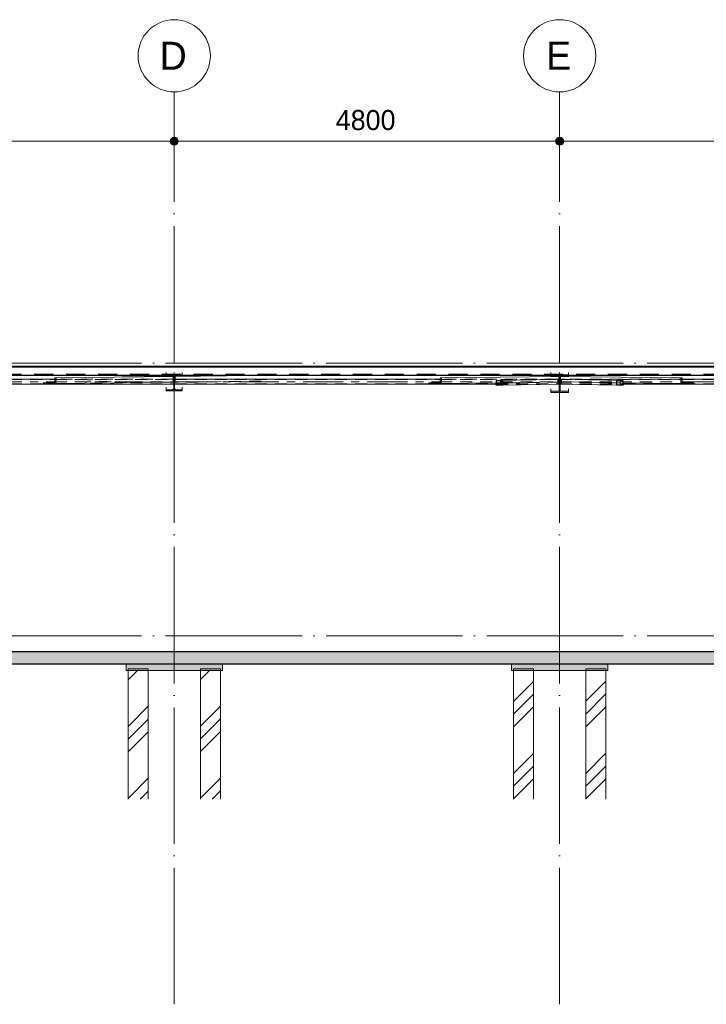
# Model space of a CAD drawing. Header units: millimetres. Extents: x -1359 to 538036, y -4592 to 9900.
# Tile 30 of 43: x 382780 to 391330, y -4592 to 7680. Entities that reach past the tile are written whole.
import ezdxf

# ---------------------------------------------------------------- set-up
doc = ezdxf.new("R2010")
doc.units = ezdxf.units.MM
for name, pattern in [('Overhead', [396.875, 238.125, -158.75]), ('WSP_hartlijn', [800, 500, -100, 100, -100]), ('WSP_hhidden', [250, 150, -100]), ('WSP_stramienlijn', [2000, 1700, -150, 0, -150])]:
    doc.linetypes.add(name, pattern=pattern)
for name, color, linetype, lineweight in [('00_algemeen - 0_18mm', 1, 'Continuous', 13), ('00_algemeen - hartlijn', 7, 'WSP_hartlijn', 13), ('00_algemeen - hhidden - 0_13mm', 7, 'WSP_hhidden', 13), ('00_algemeen - overhead', 7, 'Overhead', 13), ('00_maatvoering', 8, 'Continuous', 13), ('00_maatvoering-100', 8, 'Continuous', 13), ('07_stramien', 4, 'Continuous', 13), ('07_stramien - levels', 7, 'Continuous', 13), ('16_funderingsconstructies', 2, 'Continuous', 18), ('17_paalfunderingen - prefab', 2, 'Continuous', 18), ('23_vloeren - hatch', 1, 'Continuous', 18), ('23_vloeren -cut-', 3, 'Continuous', 25), ('28_hoofddraagconstructies - kolommen en liggers', 1, 'Continuous', 13), ('28_hoofddraagconstructies - kolommen en liggers - staal', 1, 'Continuous', 13), ('28_hoofddraagconstructies - kolommen en liggers - staal -cut-', 2, 'Continuous', 13)]:
    doc.layers.add(name, color=color, linetype=linetype, lineweight=lineweight)
doc.layers.add('16_funderingsconstructies - voeten en balken', color=2, linetype='Continuous')
doc.styles.add('Revittext', font='txt', dxfattribs={"height": 250})
doc.styles.add('Revittext_2', font='txt', dxfattribs={"height": 350})
doc.dimstyles.new('WSP_25_-_transparant', dxfattribs={"dimscale": 304.8, "dimtxt": 252.223969, "dimasz": 1.312336, "dimexe": 0.656168, "dimexo": 0.0625, "dimgap": 0.213255, "dimtad": 1, "dimdec": 0, "dimzin": 0, "dimdsep": 46, "dimtxsty": 'Revittext', "dimblk1": 'DOTSMALL', "dimblk2": 'DOTSMALL', "dimsah": 1, "dimcen": 0.09, "dimdle": 0.656168, "dimazin": 0, "dimtfac": 1, "dimtdec": 4, "dimtix": 1, "dimtmove": 0, "dimatfit": 3, "dimfxl": 0.656168, "dimfxlon": 1, "dimtvp": 1, "dimtolj": 1, "dimtzin": 0, "dimarcsym": 2})
pattern_1 = [(45, (9142.7, 0), (-449.013, 449.013), []), (45, (9301.45, 0), (0, 898.026), []), (45, (8983.95, 0), (0, 898.026), [])]

# ---------------------------------------------------------------- blocks, each defined once
blk = doc.blocks.new('17_WSP_FD_prefab - fundatiepaal v18-0 - 250x250-V94-as 7')
at = {"layer": '16_funderingsconstructies', "lineweight": 13}
h = blk.add_hatch(dxfattribs=at)
h.set_pattern_fill('FP_1', color=50, style=0, pattern_type=2)
h.set_pattern_definition(pattern_1)
h.paths.add_polyline_path([(19975, -2034), (19975, -430), (19725, -430), (19725, -2034)])
at = {"layer": '16_funderingsconstructies', "color": 135, "lineweight": 13}
for p, q in [((19725, -430), (19725, -410)), ((19975, -410), (19725, -410)), ((19975, -410), (19975, -430))]:
    blk.add_line(p, q, dxfattribs=at)
at = {"layer": '17_paalfunderingen - prefab', "color": 55}
for p, q in [((19725, -2034), (19725, -430)), ((19975, -430), (19975, -2034))]:
    blk.add_line(p, q, dxfattribs=at)
blk = doc.blocks.new('17_WSP_FD_prefab - fundatiepaal v18-0 - 250x250-V95-as 7')
at = {"layer": '16_funderingsconstructies', "lineweight": 13}
h = blk.add_hatch(dxfattribs=at)
h.set_pattern_fill('FP_1', color=50, style=0, pattern_type=2)
h.set_pattern_definition(pattern_1)
h.paths.add_polyline_path([(19075, -2034), (19075, -430), (18825, -430), (18825, -2034)])
at = {"layer": '16_funderingsconstructies', "color": 135, "lineweight": 13}
for p, q in [((18825, -430), (18825, -410)), ((19075, -410), (18825, -410)), ((19075, -410), (19075, -430))]:
    blk.add_line(p, q, dxfattribs=at)
at = {"layer": '17_paalfunderingen - prefab', "color": 55}
for p, q in [((18825, -2034), (18825, -430)), ((19075, -430), (19075, -2034))]:
    blk.add_line(p, q, dxfattribs=at)
blk = doc.blocks.new('17_WSP_FD_prefab - fundatiepaal v18-0 - 250x250-V96-as 7')
at = {"layer": '16_funderingsconstructies', "lineweight": 13}
h = blk.add_hatch(dxfattribs=at)
h.set_pattern_fill('FP_1', color=50, style=0, pattern_type=2)
h.set_pattern_definition(pattern_1)
h.paths.add_polyline_path([(24775, -2034), (24775, -430), (24525, -430), (24525, -2034)])
at = {"layer": '16_funderingsconstructies', "color": 135, "lineweight": 13}
for p, q in [((24525, -430), (24525, -410)), ((24775, -410), (24525, -410)), ((24775, -410), (24775, -430))]:
    blk.add_line(p, q, dxfattribs=at)
at = {"layer": '17_paalfunderingen - prefab', "color": 55}
for p, q in [((24525, -2034), (24525, -430)), ((24775, -430), (24775, -2034))]:
    blk.add_line(p, q, dxfattribs=at)
blk = doc.blocks.new('17_WSP_FD_prefab - fundatiepaal v18-0 - 250x250-V97-as 7')
at = {"layer": '16_funderingsconstructies', "lineweight": 13}
h = blk.add_hatch(dxfattribs=at)
h.set_pattern_fill('FP_1', color=50, style=0, pattern_type=2)
h.set_pattern_definition(pattern_1)
h.paths.add_polyline_path([(23875, -2034), (23875, -430), (23625, -430), (23625, -2034)])
at = {"layer": '16_funderingsconstructies', "color": 135, "lineweight": 13}
for p, q in [((23625, -430), (23625, -410)), ((23875, -410), (23625, -410)), ((23875, -410), (23875, -430))]:
    blk.add_line(p, q, dxfattribs=at)
at = {"layer": '17_paalfunderingen - prefab', "color": 55}
for p, q in [((23625, -2034), (23625, -430)), ((23875, -430), (23875, -2034))]:
    blk.add_line(p, q, dxfattribs=at)
blk = doc.blocks.new('28_WSP_SF_staal - HE v21-0 - HE220B-1328076-as 7')
at = {"layer": '28_hoofddraagconstructies - kolommen en liggers', "linetype": 'WSP_hhidden'}
blk.add_line((24200, 3283), (24200, 3253), dxfattribs=at)
blk = doc.blocks.new('28_WSP_SF_staal - HE v21-0 - HE200B-1335187-as 7')
at = {"layer": '28_hoofddraagconstructies - kolommen en liggers', "linetype": 'WSP_hhidden'}
blk.add_line((19400, 3283), (19400, 3253), dxfattribs=at)
blk = doc.blocks.new('28_WSP_SF_staal - RHS v18-0 - SHSC 60x60x4 - S275-V99-as 7')
at = {"layer": '00_algemeen - hartlijn'}
for p, q in [((14604, 3168), (17911, 3168)), ((19384, 3168), (19395, 3168))]:
    blk.add_line(p, q, dxfattribs=at)
at = {"layer": '00_algemeen - hhidden - 0_13mm'}
for p, q in [((14604, 3194), (17912, 3194)), ((19385, 3194), (19395, 3194)), ((14604, 3142), (19395, 3142))]:
    blk.add_line(p, q, dxfattribs=at)
at = {"layer": '28_hoofddraagconstructies - kolommen en liggers', "linetype": 'WSP_hhidden'}
for p, q in [((14604, 3198), (14600, 3198)), ((14600, 3190), (14600, 3198)), ((14600, 3194), (14604, 3194)), ((19385, 3198), (17912, 3198)), ((17912, 3194), (19385, 3194)), ((19400, 3198), (19396, 3198)), ((19396, 3194), (19400, 3194)), ((19400, 3198), (19400, 3190)), ((14600, 3146), (14600, 3190)), ((14600, 3168), (14604, 3168)), ((14600, 3138), (14600, 3146)), ((14600, 3142), (14604, 3142)), ((14600, 3138), (14604, 3138)), ((17911, 3168), (18846, 3168)), ((18852, 3168), (19384, 3168)), ((19396, 3168), (19399, 3168)), ((19396, 3142), (19400, 3142)), ((19396, 3138), (19400, 3138)), ((19400, 3190), (19400, 3146)), ((19400, 3146), (19400, 3138))]:
    blk.add_line(p, q, dxfattribs=at)
at = {"layer": '28_hoofddraagconstructies - kolommen en liggers - staal'}
for p, q in [((17912, 3198), (14604, 3198)), ((19395, 3198), (19385, 3198)), ((14604, 3138), (19395, 3138))]:
    blk.add_line(p, q, dxfattribs=at)
blk = doc.blocks.new('28_WSP_SF_staal - RHS v18-0 - SHSC 60x60x4 - S275-V100-as 7')
at = {"layer": '00_algemeen - hartlijn'}
blk.add_line((19404, 3168), (22711, 3168), dxfattribs=at)
at = {"layer": '00_algemeen - hhidden - 0_13mm'}
for p, q in [((19404, 3194), (22712, 3194)), ((19404, 3142), (23407, 3142))]:
    blk.add_line(p, q, dxfattribs=at)
at = {"layer": '28_hoofddraagconstructies - kolommen en liggers', "linetype": 'WSP_hhidden'}
for p, q in [((19404, 3198), (19400, 3198)), ((19400, 3190), (19400, 3198)), ((19400, 3194), (19404, 3194)), ((24167, 3198), (22712, 3198)), ((22712, 3194), (23967, 3194)), ((23970, 3194), (23998, 3194)), ((24002, 3194), (24200, 3194)), ((24185, 3198), (24171, 3198)), ((24199, 3198), (24195, 3198)), ((24200, 3198), (24200, 3190)), ((19400, 3146), (19400, 3190)), ((19400, 3138), (19400, 3146)), ((19400, 3142), (19404, 3142)), ((19400, 3138), (19404, 3138)), ((19401, 3168), (19404, 3168)), ((22711, 3168), (24200, 3168)), ((23407, 3142), (24200, 3142)), ((23407, 3138), (24200, 3138)), ((24200, 3190), (24200, 3146)), ((24200, 3146), (24200, 3138))]:
    blk.add_line(p, q, dxfattribs=at)
at = {"layer": '28_hoofddraagconstructies - kolommen en liggers - staal'}
for p, q in [((22712, 3198), (19404, 3198)), ((24195, 3198), (24185, 3198)), ((19404, 3138), (23407, 3138))]:
    blk.add_line(p, q, dxfattribs=at)
blk = doc.blocks.new('28_WSP_SF_staal - RHS v18-0 - SHSC 60x60x4 - S275-V101-as 7')
at = {"layer": '00_algemeen - hartlijn'}
blk.add_line((25727, 3168), (28997, 3168), dxfattribs=at)
at = {"layer": '00_algemeen - hhidden - 0_13mm'}
for p, q in [((25726, 3194), (28997, 3194)), ((24993, 3142), (28997, 3142))]:
    blk.add_line(p, q, dxfattribs=at)
at = {"layer": '28_hoofddraagconstructies - kolommen en liggers', "linetype": 'WSP_hhidden'}
for p, q in [((24200, 3190), (24200, 3198)), ((24200, 3194), (24398, 3194)), ((24205, 3198), (24201, 3198)), ((25726, 3198), (24270, 3198)), ((24402, 3194), (24430, 3194)), ((24433, 3194), (25726, 3194)), ((29000, 3198), (28997, 3198)), ((28997, 3194), (29000, 3194)), ((29000, 3198), (29000, 3190)), ((24200, 3146), (24200, 3190)), ((24200, 3168), (25727, 3168)), ((24200, 3138), (24200, 3146)), ((24200, 3142), (24993, 3142)), ((24200, 3138), (24993, 3138)), ((28997, 3168), (29000, 3168)), ((28997, 3142), (29000, 3142)), ((28997, 3138), (29000, 3138)), ((29000, 3190), (29000, 3146)), ((29000, 3146), (29000, 3138))]:
    blk.add_line(p, q, dxfattribs=at)
at = {"layer": '28_hoofddraagconstructies - kolommen en liggers - staal'}
for p, q in [((24270, 3198), (24205, 3198)), ((28997, 3198), (25726, 3198)), ((24993, 3138), (28997, 3138))]:
    blk.add_line(p, q, dxfattribs=at)
blk = doc.blocks.new('28_WSP_SF_staal - HFL v21-0 - Lequ 70x70x7-1325705-as 7')
at = {"layer": '28_hoofddraagconstructies - kolommen en liggers', "linetype": 'WSP_hhidden'}
for p, q in [((19388, 3231), (19388, 3161)), ((19409, 3232), (19392, 3231)), ((19392, 3177), (19392, 3227)), ((19388, 3161), (19423, 3160)), ((19422, 3167), (19398, 3168)), ((19948, 3168), (19444, 3160)), ((20484, 3176), (19954, 3168))]:
    blk.add_line(p, q, dxfattribs=at)
for centre, major_axis, start_param, end_param in [((19390, 3227), (-0.07, 4.5), 4.949231, 5.734629), ((19390, 3227), (-0.07, 4.5), 4.687432, 4.949231), ((19398, 3177), (-0.13, 9), 1.545839, 3.116635)]:
    blk.add_ellipse(centre, major_axis=major_axis, ratio=0.599957, start_param=start_param, end_param=end_param, dxfattribs=at)
at = {"layer": '28_hoofddraagconstructies - kolommen en liggers - staal'}
for p, q in [((19390, 3231), (19388, 3231)), ((19391, 3231), (19389, 3231)), ((20369, 3246), (19409, 3232)), ((19427, 3167), (19423, 3167)), ((19423, 3160), (19430, 3160)), ((19430, 3160), (19430, 3163)), ((19444, 3160), (19430, 3160))]:
    blk.add_line(p, q, dxfattribs=at)
for centre, start_param, end_param in [((19390, 3227), 5.734629, 6.258228), ((19427, 3163), 4.949231, 6.258228), ((19427, 3163), 4.687432, 4.949231)]:
    blk.add_ellipse(centre, major_axis=(-0.07, 4.5), ratio=0.599957, start_param=start_param, end_param=end_param, dxfattribs=at)
blk = doc.blocks.new('28_WSP_SF_staal - HFL v21-0 - Lequ 70x70x7-1325709-as 7')
at = {"layer": '28_hoofddraagconstructies - kolommen en liggers', "linetype": 'WSP_hhidden'}
for p, q in [((19408, 3231), (19391, 3232)), ((19408, 3227), (19408, 3177)), ((19412, 3161), (19412, 3198)), ((19365, 3160), (18316, 3176)), ((19402, 3168), (19374, 3167)), ((19376, 3160), (19412, 3161))]:
    blk.add_line(p, q, dxfattribs=at)
for centre, major_axis, start_param, end_param in [((19410, 3227), (0.07, 4.5), 0.548556, 1.333954), ((19410, 3227), (0.07, 4.5), 1.333954, 1.595754), ((19402, 3177), (0.13, 9), 3.16655, 4.737346)]:
    blk.add_ellipse(centre, major_axis=major_axis, ratio=0.599957, start_param=start_param, end_param=end_param, dxfattribs=at)
at = {"layer": '28_hoofddraagconstructies - kolommen en liggers - staal'}
for p, q in [((19391, 3232), (18431, 3246)), ((19411, 3231), (19409, 3231)), ((19412, 3231), (19410, 3231)), ((19412, 3198), (19412, 3231)), ((19370, 3160), (19367, 3160)), ((19370, 3163), (19370, 3160)), ((19370, 3160), (19374, 3160)), ((19374, 3167), (19373, 3167))]:
    blk.add_line(p, q, dxfattribs=at)
for centre, start_param, end_param in [((19410, 3227), 0.024957, 0.548556), ((19373, 3163), 0.024957, 1.333954), ((19373, 3163), 1.333954, 1.595754)]:
    blk.add_ellipse(centre, major_axis=(0.07, 4.5), ratio=0.599957, start_param=start_param, end_param=end_param, dxfattribs=at)
blk = doc.blocks.new('28_WSP_SF_staal - HFL v21-0 - Lequ 70x70x7-1325702-as 7')
at = {"layer": '28_hoofddraagconstructies - kolommen en liggers', "linetype": 'WSP_hhidden'}
blk.add_hatch(color=256, dxfattribs=at).paths.add_polyline_path([(17926, 3146), (17929, 3216), (17920, 3216), (17913, 3212), (17911, 3161), (17908, 3158), (17903, 3155), (17894, 3153), (17890, 3153), (17772, 3152), (17771, 3151), (17768, 3147), (17768, 3146), (17837, 3146)])
for p, q in [((19408, 3231), (19392, 3231)), ((19392, 3231), (19409, 3231)), ((19408, 3231), (19408, 3231)), ((19409, 3198), (19409, 3161)), ((19369, 3160), (19372, 3160)), ((19384, 3160), (19409, 3161))]:
    blk.add_line(p, q, dxfattribs=at)
at = {"layer": '28_hoofddraagconstructies - kolommen en liggers - staal'}
for p, q in [((19392, 3231), (17923, 3216)), ((17929, 3216), (19392, 3231)), ((19409, 3231), (19409, 3198)), ((17901, 3154), (17778, 3153)), ((17926, 3146), (19367, 3160)), ((19374, 3160), (19383, 3160))]:
    blk.add_line(p, q, dxfattribs=at)
at = {"layer": '28_hoofddraagconstructies - kolommen en liggers - staal -cut-'}
for p, q in [((17913, 3212), (17911, 3162)), ((17926, 3146), (17929, 3216)), ((17929, 3216), (17928, 3216)), ((17768, 3149), (17768, 3146)), ((17768, 3146), (17926, 3146)), ((17890, 3153), (17783, 3153))]:
    blk.add_line(p, q, dxfattribs=at)
at = {"layer": '28_hoofddraagconstructies - kolommen en liggers - staal -cut-', "flags": 128}
for points in [[(17923, 3216), (17922, 3216), (17920, 3216), (17918, 3215), (17917, 3215), (17915, 3214), (17914, 3214), (17914, 3213), (17913, 3212), (17913, 3212)], [(17778, 3153), (17777, 3153), (17775, 3153), (17773, 3152), (17772, 3152), (17771, 3151), (17770, 3151), (17769, 3150), (17768, 3149), (17768, 3149)], [(17900, 3154), (17897, 3154), (17894, 3153), (17890, 3153)], [(17911, 3162), (17911, 3161), (17910, 3159), (17908, 3158), (17906, 3156), (17903, 3155), (17901, 3154)]]:
    blk.add_lwpolyline(points, dxfattribs=at)
blk = doc.blocks.new('28_WSP_SF_staal - HFL v21-0 - Lequ 70x70x7-V102-as 7')
at = {"layer": '28_hoofddraagconstructies - kolommen en liggers', "linetype": 'WSP_hhidden'}
blk.add_hatch(color=256, dxfattribs=at).paths.add_polyline_path([(22726, 3146), (22729, 3216), (22720, 3216), (22713, 3212), (22711, 3161), (22708, 3158), (22703, 3155), (22694, 3153), (22690, 3153), (22572, 3152), (22571, 3151), (22568, 3147), (22568, 3146), (22652, 3146)])
for p, q in [((24208, 3231), (24191, 3231)), ((24191, 3231), (24209, 3231)), ((24208, 3231), (24208, 3231)), ((24209, 3231), (24209, 3230)), ((24209, 3198), (24209, 3161)), ((23407, 3153), (23544, 3154)), ((23551, 3154), (24209, 3161))]:
    blk.add_line(p, q, dxfattribs=at)
at = {"layer": '28_hoofddraagconstructies - kolommen en liggers - staal'}
for p, q in [((24191, 3231), (22723, 3216)), ((22729, 3216), (24191, 3231)), ((24209, 3230), (24209, 3198)), ((22701, 3154), (22578, 3153)), ((22726, 3146), (23407, 3153))]:
    blk.add_line(p, q, dxfattribs=at)
at = {"layer": '28_hoofddraagconstructies - kolommen en liggers - staal -cut-'}
for p, q in [((22713, 3212), (22711, 3162)), ((22726, 3146), (22729, 3216)), ((22729, 3216), (22728, 3216)), ((22568, 3149), (22568, 3146)), ((22568, 3146), (22726, 3146)), ((22690, 3153), (22583, 3153))]:
    blk.add_line(p, q, dxfattribs=at)
at = {"layer": '28_hoofddraagconstructies - kolommen en liggers - staal -cut-', "flags": 128}
for points in [[(22723, 3216), (22722, 3216), (22720, 3216), (22718, 3215), (22717, 3215), (22715, 3214), (22714, 3214), (22714, 3213), (22713, 3212), (22713, 3212)], [(22578, 3153), (22577, 3153), (22575, 3153), (22573, 3152), (22572, 3152), (22571, 3151), (22570, 3151), (22569, 3150), (22568, 3149), (22568, 3149)], [(22700, 3154), (22697, 3154), (22694, 3153), (22690, 3153)], [(22711, 3162), (22711, 3161), (22710, 3159), (22708, 3158), (22706, 3156), (22703, 3155), (22701, 3154)]]:
    blk.add_lwpolyline(points, dxfattribs=at)
blk = doc.blocks.new('28_WSP_SF_staal - HFL v21-0 - Lequ 70x70x7-V103-as 7')
at = {"layer": '28_hoofddraagconstructies - kolommen en liggers', "linetype": 'WSP_hhidden'}
blk.add_hatch(color=256, dxfattribs=at).paths.add_polyline_path([(25862, 3146), (25868, 3147), (25864, 3152), (25858, 3153), (25740, 3154), (25731, 3157), (25727, 3160), (25727, 3162), (25725, 3212), (25717, 3216), (25709, 3216), (25712, 3146)])
for p, q in [((24191, 3161), (24191, 3231)), ((24191, 3231), (24209, 3231)), ((24209, 3231), (24192, 3231)), ((24192, 3231), (24192, 3231)), ((24191, 3161), (24801, 3155)), ((24809, 3155), (24993, 3153))]:
    blk.add_line(p, q, dxfattribs=at)
at = {"layer": '28_hoofddraagconstructies - kolommen en liggers - staal'}
for p, q in [((25715, 3216), (24209, 3231)), ((24209, 3231), (25709, 3216)), ((24993, 3153), (25712, 3146)), ((25858, 3153), (25738, 3154))]:
    blk.add_line(p, q, dxfattribs=at)
at = {"layer": '28_hoofddraagconstructies - kolommen en liggers - staal -cut-'}
for p, q in [((25710, 3216), (25709, 3216)), ((25709, 3216), (25712, 3146)), ((25727, 3162), (25725, 3212)), ((25712, 3146), (25869, 3146)), ((25854, 3153), (25748, 3153)), ((25869, 3146), (25868, 3149))]:
    blk.add_line(p, q, dxfattribs=at)
at = {"layer": '28_hoofddraagconstructies - kolommen en liggers - staal -cut-', "flags": 128}
for points in [[(25725, 3212), (25725, 3212), (25724, 3213), (25723, 3214), (25722, 3215), (25720, 3215), (25719, 3216), (25717, 3216), (25715, 3216)], [(25738, 3154), (25736, 3155), (25733, 3156), (25731, 3157), (25729, 3159), (25727, 3160), (25727, 3162)], [(25748, 3153), (25744, 3153), (25740, 3154), (25738, 3154)], [(25868, 3149), (25868, 3149), (25868, 3150), (25867, 3151), (25865, 3152), (25864, 3152), (25862, 3153), (25860, 3153), (25858, 3153)]]:
    blk.add_lwpolyline(points, dxfattribs=at)
blk = doc.blocks.new('28_WSP_SF_staal - RHS v18-0 - SHSC 60x60x4 - S275-1332407-as 7')
at = {"layer": '28_hoofddraagconstructies - kolommen en liggers', "linetype": 'WSP_hhidden'}
h = blk.add_hatch(color=256, dxfattribs=at)
h.paths.add_polyline_path([(23483, 3123), (23485, 3124), (23483, 3127)])
h.paths.add_polyline_path([(23480, 3123), (23483, 3123), (23482, 3127)])
h.paths.add_polyline_path([(23418, 3123), (23417, 3127), (23416, 3123)])
h.paths.add_polyline_path([(23480, 3123), (23480, 3127), (23418, 3127), (23418, 3123), (23455, 3123)])
h.paths.add_polyline_path([(23416, 3123), (23416, 3127), (23414, 3124)])
h.paths.add_polyline_path([(23414, 3124), (23415, 3128), (23412, 3124)])
h.paths.add_polyline_path([(23485, 3124), (23487, 3125), (23484, 3128)])
h.paths.add_polyline_path([(23412, 3124), (23414, 3129), (23410, 3125)])
h.paths.add_polyline_path([(23492, 3129), (23492, 3131), (23493, 3177), (23487, 3175), (23486, 3131)])
h.paths.add_polyline_path([(23491, 3128), (23492, 3129), (23486, 3130)])
h.paths.add_polyline_path([(23487, 3125), (23491, 3128), (23486, 3129)])
h.paths.add_polyline_path([(23407, 3129), (23413, 3131), (23414, 3175), (23408, 3177), (23408, 3175), (23407, 3131)])
h.paths.add_polyline_path([(23408, 3128), (23410, 3130), (23407, 3129)])
h.paths.add_polyline_path([(23410, 3125), (23413, 3130), (23408, 3128), (23410, 3125)])
h.paths.add_polyline_path([(23487, 3176), (23493, 3177), (23492, 3178)])
h.paths.add_polyline_path([(23414, 3176), (23409, 3179), (23408, 3177), (23410, 3177)])
h.paths.add_polyline_path([(23484, 3183), (23482, 3183), (23483, 3179)])
h.paths.add_polyline_path([(23486, 3182), (23484, 3183), (23484, 3179)])
h.paths.add_polyline_path([(23488, 3182), (23486, 3182), (23485, 3178)])
h.paths.add_polyline_path([(23490, 3181), (23488, 3182), (23486, 3177)])
h.paths.add_polyline_path([(23487, 3177), (23492, 3178), (23490, 3181)])
h.paths.add_polyline_path([(23414, 3182), (23417, 3179), (23417, 3183)])
h.paths.add_polyline_path([(23412, 3181), (23416, 3178), (23414, 3182)])
h.paths.add_polyline_path([(23414, 3177), (23412, 3181), (23409, 3179), (23410, 3178)])
h.paths.add_polyline_path([(23418, 3179), (23419, 3183), (23417, 3183)])
h.paths.add_polyline_path([(23455, 3179), (23481, 3179), (23482, 3183), (23419, 3183), (23419, 3179)])
at = {"layer": '00_algemeen - hartlijn'}
for p, q in [((24157, 3197), (23450, 3183)), ((24195, 3167), (23492, 3153))]:
    blk.add_line(p, q, dxfattribs=at)
at = {"layer": '28_hoofddraagconstructies - kolommen en liggers', "linetype": 'WSP_hhidden'}
for p, q in [((24184, 3198), (24134, 3197)), ((24200, 3198), (24157, 3197)), ((24184, 3198), (24197, 3198)), ((24221, 3168), (24195, 3167)), ((24195, 3137), (24205, 3138)), ((24208, 3138), (24216, 3138)), ((24221, 3190), (24221, 3146))]:
    blk.add_line(p, q, dxfattribs=at)
for centre, start_param, end_param in [((24216, 3190), 4.684157, 6.221243), ((24216, 3146), 3.141593, 4.684157)]:
    blk.add_ellipse(centre, major_axis=(-0.16, 8), ratio=0.706966, start_param=start_param, end_param=end_param, dxfattribs=at)
at = {"layer": '28_hoofddraagconstructies - kolommen en liggers - staal'}
for p, q in [((24134, 3197), (23419, 3183)), ((23481, 3123), (24195, 3137)), ((24205, 3138), (24208, 3138))]:
    blk.add_line(p, q, dxfattribs=at)
at = {"layer": '28_hoofddraagconstructies - kolommen en liggers - staal -cut-'}
for p, q in [((23408, 3175), (23407, 3131)), ((23413, 3131), (23414, 3175)), ((23480, 3127), (23418, 3127)), ((23418, 3123), (23480, 3123)), ((23419, 3179), (23481, 3179)), ((23482, 3183), (23421, 3183)), ((23480, 3123), (23481, 3123)), ((23487, 3175), (23486, 3131)), ((23492, 3131), (23493, 3175))]:
    blk.add_line(p, q, dxfattribs=at)
at = {"layer": '28_hoofddraagconstructies - kolommen en liggers - staal -cut-', "flags": 128}
for points in [[(23407, 3131), (23407, 3129), (23408, 3128), (23409, 3127), (23410, 3125), (23412, 3124), (23414, 3124), (23416, 3123), (23418, 3123)], [(23419, 3183), (23417, 3183), (23414, 3182), (23412, 3181), (23410, 3180), (23409, 3179), (23408, 3177), (23408, 3175)], [(23418, 3127), (23417, 3127), (23416, 3127), (23415, 3128), (23414, 3128), (23414, 3129), (23413, 3130), (23413, 3130), (23413, 3131)], [(23414, 3175), (23414, 3176), (23414, 3177), (23415, 3178), (23416, 3178), (23417, 3179), (23418, 3179), (23419, 3179)], [(23486, 3131), (23486, 3130), (23486, 3129), (23485, 3129), (23484, 3128), (23483, 3127), (23482, 3127), (23480, 3127)], [(23481, 3179), (23483, 3179), (23484, 3179), (23485, 3178), (23485, 3178), (23486, 3177), (23487, 3177), (23487, 3176), (23487, 3175)], [(23481, 3123), (23483, 3123), (23485, 3124), (23487, 3125), (23489, 3126), (23491, 3128), (23492, 3129), (23492, 3131)], [(23493, 3175), (23493, 3177), (23492, 3178), (23491, 3180), (23490, 3181), (23488, 3182), (23486, 3182), (23484, 3183), (23482, 3183)]]:
    blk.add_lwpolyline(points, dxfattribs=at)
blk = doc.blocks.new('28_WSP_SF_staal - RHS v18-0 - SHSC 60x60x4 - S275-1332421-as 7')
at = {"layer": '28_hoofddraagconstructies - kolommen en liggers', "linetype": 'WSP_hhidden'}
h = blk.add_hatch(color=256, dxfattribs=at)
h.paths.add_polyline_path([(24982, 3123), (24984, 3123), (24983, 3127)])
h.paths.add_polyline_path([(24917, 3123), (24917, 3127), (24915, 3124)])
h.paths.add_polyline_path([(24920, 3123), (24918, 3127), (24917, 3123)])
h.paths.add_polyline_path([(24982, 3123), (24982, 3127), (24920, 3127), (24920, 3123), (24971, 3123)])
h.paths.add_polyline_path([(24984, 3123), (24986, 3124), (24984, 3127)])
h.paths.add_polyline_path([(24986, 3124), (24988, 3124), (24985, 3128)])
h.paths.add_polyline_path([(24915, 3124), (24916, 3128), (24913, 3125)])
h.paths.add_polyline_path([(24988, 3124), (24990, 3125), (24986, 3129)])
h.paths.add_polyline_path([(24908, 3129), (24914, 3131), (24913, 3175), (24907, 3177), (24907, 3175), (24908, 3131)])
h.paths.add_polyline_path([(24909, 3128), (24914, 3130), (24908, 3129)])
h.paths.add_polyline_path([(24913, 3125), (24914, 3129), (24909, 3128), (24911, 3126)])
h.paths.add_polyline_path([(24993, 3129), (24993, 3131), (24992, 3177), (24986, 3175), (24987, 3131)])
h.paths.add_polyline_path([(24992, 3128), (24993, 3129), (24987, 3130)])
h.paths.add_polyline_path([(24990, 3125), (24992, 3128), (24987, 3130)])
h.paths.add_polyline_path([(24913, 3176), (24908, 3178), (24907, 3177)])
h.paths.add_polyline_path([(24986, 3176), (24992, 3177), (24991, 3179)])
h.paths.add_polyline_path([(24916, 3183), (24917, 3179), (24918, 3183)])
h.paths.add_polyline_path([(24914, 3182), (24916, 3179), (24916, 3183)])
h.paths.add_polyline_path([(24912, 3182), (24915, 3178), (24914, 3182)])
h.paths.add_polyline_path([(24910, 3181), (24914, 3177), (24912, 3182)])
h.paths.add_polyline_path([(24913, 3177), (24910, 3181), (24908, 3178)])
h.paths.add_polyline_path([(24986, 3182), (24983, 3183), (24983, 3179)])
h.paths.add_polyline_path([(24988, 3181), (24986, 3182), (24984, 3178)])
h.paths.add_polyline_path([(24986, 3177), (24991, 3179), (24988, 3181)])
h.paths.add_polyline_path([(24982, 3179), (24983, 3183), (24981, 3183)])
h.paths.add_polyline_path([(24981, 3179), (24981, 3183), (24918, 3183), (24919, 3179), (24971, 3179)])
at = {"layer": '00_algemeen - hartlijn'}
for p, q in [((24225, 3198), (24950, 3183)), ((24205, 3167), (24908, 3153))]:
    blk.add_line(p, q, dxfattribs=at)
at = {"layer": '28_hoofddraagconstructies - kolommen en liggers', "linetype": 'WSP_hhidden'}
for p, q in [((24200, 3198), (24225, 3198)), ((24203, 3198), (24216, 3198)), ((24179, 3146), (24179, 3190)), ((24179, 3168), (24205, 3167)), ((24184, 3138), (24192, 3138)), ((24195, 3138), (24205, 3137))]:
    blk.add_line(p, q, dxfattribs=at)
for centre, start_param, end_param in [((24184, 3190), 0.028232, 1.599029), ((24184, 3146), 1.599029, 3.141593)]:
    blk.add_ellipse(centre, major_axis=(0.16, 8), ratio=0.706966, start_param=start_param, end_param=end_param, dxfattribs=at)
at = {"layer": '28_hoofddraagconstructies - kolommen en liggers - staal'}
for p, q in [((24228, 3198), (24216, 3198)), ((24981, 3183), (24233, 3198)), ((24192, 3138), (24195, 3138)), ((24205, 3137), (24919, 3123))]:
    blk.add_line(p, q, dxfattribs=at)
at = {"layer": '28_hoofddraagconstructies - kolommen en liggers - staal -cut-'}
for p, q in [((24907, 3175), (24908, 3131)), ((24914, 3131), (24913, 3175)), ((24979, 3183), (24918, 3183)), ((24919, 3179), (24981, 3179)), ((24919, 3123), (24920, 3123)), ((24982, 3127), (24920, 3127)), ((24920, 3123), (24982, 3123)), ((24986, 3175), (24987, 3131)), ((24993, 3131), (24992, 3175))]:
    blk.add_line(p, q, dxfattribs=at)
at = {"layer": '28_hoofddraagconstructies - kolommen en liggers - staal -cut-', "flags": 128}
for points in [[(24918, 3183), (24916, 3183), (24914, 3182), (24912, 3182), (24910, 3181), (24909, 3180), (24908, 3178), (24907, 3177), (24907, 3175)], [(24908, 3131), (24908, 3129), (24909, 3128), (24911, 3126), (24913, 3125), (24915, 3124), (24917, 3123), (24919, 3123)], [(24913, 3175), (24913, 3176), (24913, 3177), (24914, 3177), (24915, 3178), (24915, 3178), (24916, 3179), (24917, 3179), (24919, 3179)], [(24920, 3127), (24918, 3127), (24917, 3127), (24916, 3128), (24915, 3129), (24914, 3129), (24914, 3130), (24914, 3131)], [(24992, 3175), (24992, 3177), (24991, 3179), (24990, 3180), (24988, 3181), (24986, 3182), (24983, 3183), (24981, 3183)], [(24982, 3179), (24983, 3179), (24984, 3178), (24985, 3178), (24986, 3177), (24986, 3176), (24986, 3175)], [(24982, 3123), (24984, 3123), (24986, 3124), (24988, 3124), (24990, 3125), (24991, 3127), (24992, 3128), (24993, 3129), (24993, 3131)], [(24987, 3131), (24987, 3130), (24987, 3130), (24986, 3129), (24986, 3128), (24985, 3128), (24984, 3127), (24983, 3127), (24982, 3127)]]:
    blk.add_lwpolyline(points, dxfattribs=at)
blk = doc.blocks.new('Grid - Stramienbol 9_0mm-3500-as 7')
at = {"layer": '07_stramien'}
blk.add_circle((9800, 7230), 450, dxfattribs=at)
blk = doc.blocks.new('DIMBLOCK80-as 7')
at = {"layer": '00_maatvoering-100'}
h = blk.add_hatch(color=256, dxfattribs=at)
edge = h.paths.add_edge_path()
edge.add_arc((379904, 6165), 50, 0, 360)
h = blk.add_hatch(color=256, dxfattribs=at)
edge = h.paths.add_edge_path()
edge.add_arc((384704, 6165), 50, 0, 360)
for p, q in [((379904, 6365), (379904, 5965)), ((379904, 6165), (379904, 6365)), ((384704, 6365), (384704, 5965)), ((384704, 6165), (384704, 6365)), ((379904, 6165), (384704, 6165))]:
    blk.add_line(p, q, dxfattribs=at)
for centre in [(379904, 6165), (384704, 6165)]:
    blk.add_circle(centre, 50, dxfattribs=at)
at = {"layer": '00_maatvoering-100', "color": 0, "insert": (381916, 6554), "char_height": 250, "width": 931.29, "attachment_point": 1, "line_spacing_factor": 0.931288, "style": 'Revittext'}
blk.add_mtext('4800', dxfattribs=at)
blk = doc.blocks.new('_DotSmall')
at = {"color": 0, "linetype": 'ByBlock', "const_width": 0.5}
blk.add_lwpolyline([(-0.0625, 0, 1), (0.0625, 0, 1)], format="xyb", close=True, dxfattribs=at)
blk = doc.blocks.new('DIMBLOCK81-as 7')
at = {"layer": '00_maatvoering-100'}
h = blk.add_hatch(color=256, dxfattribs=at)
edge = h.paths.add_edge_path()
edge.add_arc((384704, 6165), 50, 0, 360)
h = blk.add_hatch(color=256, dxfattribs=at)
edge = h.paths.add_edge_path()
edge.add_arc((389504, 6165), 50, 0, 360)
for p, q in [((384704, 6365), (384704, 5965)), ((384704, 6165), (384704, 6365)), ((389504, 6365), (389504, 5965)), ((389504, 6165), (389504, 6365)), ((384704, 6165), (389504, 6165))]:
    blk.add_line(p, q, dxfattribs=at)
for centre in [(384704, 6165), (389504, 6165)]:
    blk.add_circle(centre, 50, dxfattribs=at)
at = {"layer": '00_maatvoering-100', "color": 0, "insert": (386716, 6554), "char_height": 250, "width": 931.29, "attachment_point": 1, "line_spacing_factor": 0.931288, "style": 'Revittext'}
blk.add_mtext('4800', dxfattribs=at)
blk = doc.blocks.new('DIMBLOCK82-as 7')
at = {"layer": '00_maatvoering-100'}
h = blk.add_hatch(color=256, dxfattribs=at)
edge = h.paths.add_edge_path()
edge.add_arc((389504, 6165), 50, 0, 360)
h = blk.add_hatch(color=256, dxfattribs=at)
edge = h.paths.add_edge_path()
edge.add_arc((394304, 6165), 50, 0, 360)
for p, q in [((389504, 6365), (389504, 5965)), ((389504, 6165), (389504, 6365)), ((394304, 6365), (394304, 5965)), ((394304, 6165), (394304, 6365)), ((389504, 6165), (394504, 6165))]:
    blk.add_line(p, q, dxfattribs=at)
for centre in [(389504, 6165), (394304, 6165)]:
    blk.add_circle(centre, 50, dxfattribs=at)
at = {"layer": '00_maatvoering-100', "color": 0, "insert": (391516, 6554), "char_height": 250, "width": 931.29, "attachment_point": 1, "line_spacing_factor": 0.931288, "style": 'Revittext'}
blk.add_mtext('4800', dxfattribs=at)

msp = doc.modelspace()

# ---------------------------------------------------------------- hatches: boundary and pattern name
at = {"layer": '16_funderingsconstructies - voeten en balken'}
for points in [[(384567.4, -430), (385304.1, -430), (385304.1, -350), (384104.1, -350), (384104.1, -430)], [(390104.1, -430), (390104.1, -350), (388904.1, -350), (388904.1, -430)]]:
    msp.add_hatch(color=90, dxfattribs=at).paths.add_polyline_path(points)
at = {"layer": '23_vloeren - hatch'}
msp.add_hatch(color=10, dxfattribs=at).paths.add_polyline_path([(394304.1, -350), (394404.1, -350), (394404.1, -200), (375004.1, -200), (375004.1, -350), (390274.8, -350)])
at = {"layer": '28_hoofddraagconstructies - kolommen en liggers - staal'}
for points in [[(384745.8, 3053), (384804.1, 3053), (384804.1, 3068), (384722.6, 3068.5), (384715.4, 3072), (384710.4, 3078.2), (384708.6, 3086.1), (384709, 3224.1), (384712.5, 3231.3), (384718.8, 3236.3), (384726.6, 3238.1), (384804.1, 3238.1), (384804.1, 3253.1), (384604.1, 3253.1), (384604.1, 3238.1), (384685.6, 3237.6), (384692.8, 3234.2), (384697.8, 3227.9), (384699.6, 3220.1), (384699.1, 3082), (384695.6, 3074.8), (384689.4, 3069.8), (384681.6, 3068), (384604.1, 3068), (384604.1, 3053), (384701.2, 3053)], [(389614.1, 3033), (389614.1, 3049), (389522.8, 3049.5), (389515.6, 3053), (389510.6, 3059.2), (389508.8, 3067), (389509.3, 3223.1), (389512.8, 3230.3), (389519, 3235.3), (389526.8, 3237.1), (389614.1, 3237.1), (389614.1, 3253.1), (389394.1, 3253.1), (389394.1, 3237.1), (389485.3, 3236.6), (389492.5, 3233.2), (389497.5, 3226.9), (389499.3, 3219.1), (389498.9, 3063), (389495.4, 3055.8), (389489.1, 3050.8), (389481.3, 3049), (389394.1, 3049), (389394.1, 3033), (389561.4, 3033)]]:
    msp.add_hatch(color=256, dxfattribs=at).paths.add_polyline_path(points)

# ---------------------------------------------------------------- linework, layer by layer
at = {"layer": '00_algemeen - 0_18mm'}
msp.add_line((375024.1, 3348.3), (394394.1, 3348.3), dxfattribs=at)
at = {"layer": '00_algemeen - overhead'}
msp.add_line((375024.1, 3261.9), (394394.1, 3261.9), dxfattribs=at)
at = {"layer": '07_stramien', "linetype": 'WSP_stramienlijn'}
for p, q in [((384704.1, -4592.4), (384704.1, 6779.8)), ((389504.1, -4592.4), (389504.1, 6779.8))]:
    msp.add_line(p, q, dxfattribs=at)
at = {"layer": '07_stramien - levels', "linetype": 'WSP_stramienlijn'}
for p, q in [((370594.7, 3400), (398540.3, 3400)), ((370594.7, 0), (398540.3, 0))]:
    msp.add_line(p, q, dxfattribs=at)
at = {"layer": '16_funderingsconstructies - voeten en balken', "color": 55, "lineweight": 18}
for p, q in [((384104.1, -350), (384104.1, -430)), ((385304.1, -430), (385304.1, -350)), ((388904.1, -350), (388904.1, -430)), ((390104.1, -430), (390104.1, -350)), ((385304.1, -430), (384104.1, -430)), ((390104.1, -430), (388904.1, -430))]:
    msp.add_line(p, q, dxfattribs=at)
at = {"layer": '23_vloeren -cut-'}
for p, q in [((394394.1, 3359.1), (375024.1, 3359.1)), ((375024.1, 3251.1), (394394.1, 3251.1))]:
    msp.add_line(p, q, dxfattribs=at)
at = {"layer": '23_vloeren -cut-', "color": 8}
for p, q in [((394404.1, -200), (375004.1, -200)), ((375104.1, -350), (394304.1, -350))]:
    msp.add_line(p, q, dxfattribs=at)
at = {"layer": '28_hoofddraagconstructies - kolommen en liggers', "linetype": 'WSP_hhidden'}
for p, q in [((384604.1, 3253.1), (384604.1, 3283)), ((384804.1, 3283), (384804.1, 3253.1)), ((389394.1, 3253.1), (389394.1, 3283)), ((389614.1, 3283), (389614.1, 3253.1))]:
    msp.add_line(p, q, dxfattribs=at)
at = {"layer": '28_hoofddraagconstructies - kolommen en liggers - staal'}
for p, q in [((384604.1, 3098), (384604.1, 3068)), ((384804.1, 3098), (384804.1, 3068)), ((389394.1, 3079), (389394.1, 3049)), ((389614.1, 3079), (389614.1, 3049))]:
    msp.add_line(p, q, dxfattribs=at)
at = {"layer": '28_hoofddraagconstructies - kolommen en liggers - staal -cut-'}
for p, q in [((384604.1, 3253.1), (384604.1, 3238.1)), ((384804.1, 3253.1), (384604.1, 3253.1)), ((384604.1, 3238.1), (384681.6, 3238.1)), ((384699.6, 3220.1), (384699.6, 3086.1)), ((384708.6, 3086.1), (384708.6, 3220.1)), ((384726.6, 3238.1), (384804.1, 3238.1)), ((384804.1, 3238.1), (384804.1, 3253.1)), ((389394.1, 3253.1), (389394.1, 3237.1)), ((389614.1, 3253.1), (389394.1, 3253.1)), ((389394.1, 3237.1), (389481.3, 3237.1)), ((389499.3, 3219.1), (389499.3, 3067)), ((389508.8, 3067), (389508.8, 3219.1)), ((389526.8, 3237.1), (389614.1, 3237.1)), ((389614.1, 3237.1), (389614.1, 3253.1)), ((384681.6, 3068), (384604.1, 3068)), ((384604.1, 3068), (384604.1, 3053)), ((384604.1, 3053), (384804.1, 3053)), ((384804.1, 3068), (384726.6, 3068)), ((384804.1, 3053), (384804.1, 3068)), ((389481.3, 3049), (389394.1, 3049)), ((389394.1, 3049), (389394.1, 3033)), ((389394.1, 3033), (389614.1, 3033)), ((389614.1, 3049), (389526.8, 3049)), ((389614.1, 3033), (389614.1, 3049))]:
    msp.add_line(p, q, dxfattribs=at)
at = {"layer": '28_hoofddraagconstructies - kolommen en liggers - staal -cut-', "flags": 128}
for points in [[(384681.6, 3238.1), (384685.6, 3237.6), (384689.4, 3236.3), (384692.8, 3234.2), (384695.6, 3231.3), (384697.8, 3227.9), (384699.1, 3224.1), (384699.6, 3220.1)], [(384708.6, 3220.1), (384709, 3224.1), (384710.4, 3227.9), (384712.5, 3231.3), (384715.4, 3234.2), (384718.8, 3236.3), (384722.6, 3237.6), (384726.6, 3238.1)], [(389481.3, 3237.1), (389485.3, 3236.6), (389489.1, 3235.3), (389492.5, 3233.2), (389495.4, 3230.3), (389497.5, 3226.9), (389498.9, 3223.1), (389499.3, 3219.1)], [(389508.8, 3219.1), (389509.3, 3223.1), (389510.6, 3226.9), (389512.8, 3230.3), (389515.6, 3233.2), (389519, 3235.3), (389522.8, 3236.6), (389526.8, 3237.1)], [(384699.6, 3086.1), (384699.1, 3082), (384697.8, 3078.2), (384695.6, 3074.8), (384692.8, 3072), (384689.4, 3069.8), (384685.6, 3068.5), (384681.6, 3068)], [(384726.6, 3068), (384722.6, 3068.5), (384718.8, 3069.8), (384715.4, 3072), (384712.5, 3074.8), (384710.4, 3078.2), (384709, 3082), (384708.6, 3086.1)], [(389499.3, 3067), (389498.9, 3063), (389497.5, 3059.2), (389495.4, 3055.8), (389492.5, 3053), (389489.1, 3050.8), (389485.3, 3049.5), (389481.3, 3049)], [(389526.8, 3049), (389522.8, 3049.5), (389519, 3050.8), (389515.6, 3053), (389512.8, 3055.8), (389510.6, 3059.2), (389509.3, 3063), (389508.8, 3067)]]:
    msp.add_lwpolyline(points, dxfattribs=at)

# ---------------------------------------------------------------- block references
at = {"layer": '07_stramien'}
for p in [(374904.1, 0), (379704.1, 0)]:
    msp.add_blockref('Grid - Stramienbol 9_0mm-3500-as 7', p, dxfattribs=at)
at = {"layer": '16_funderingsconstructies', "color": 135, "lineweight": 13}
for name in ['17_WSP_FD_prefab - fundatiepaal v18-0 - 250x250-V95-as 7', '17_WSP_FD_prefab - fundatiepaal v18-0 - 250x250-V94-as 7', '17_WSP_FD_prefab - fundatiepaal v18-0 - 250x250-V97-as 7', '17_WSP_FD_prefab - fundatiepaal v18-0 - 250x250-V96-as 7']:
    msp.add_blockref(name, (365304.1, 0), dxfattribs=at)
at = {"layer": '28_hoofddraagconstructies - kolommen en liggers', "linetype": 'WSP_hhidden'}
for name in ['28_WSP_SF_staal - RHS v18-0 - SHSC 60x60x4 - S275-V99-as 7', '28_WSP_SF_staal - HFL v21-0 - Lequ 70x70x7-1325702-as 7', '28_WSP_SF_staal - HFL v21-0 - Lequ 70x70x7-1325709-as 7', '28_WSP_SF_staal - HFL v21-0 - Lequ 70x70x7-1325705-as 7', '28_WSP_SF_staal - HE v21-0 - HE200B-1335187-as 7', '28_WSP_SF_staal - RHS v18-0 - SHSC 60x60x4 - S275-V100-as 7', '28_WSP_SF_staal - HFL v21-0 - Lequ 70x70x7-V102-as 7', '28_WSP_SF_staal - RHS v18-0 - SHSC 60x60x4 - S275-1332407-as 7', '28_WSP_SF_staal - RHS v18-0 - SHSC 60x60x4 - S275-1332421-as 7', '28_WSP_SF_staal - HFL v21-0 - Lequ 70x70x7-V103-as 7', '28_WSP_SF_staal - HE v21-0 - HE220B-1328076-as 7', '28_WSP_SF_staal - RHS v18-0 - SHSC 60x60x4 - S275-V101-as 7']:
    msp.add_blockref(name, (365304.1, 0), dxfattribs=at)

# ---------------------------------------------------------------- texts
at = {"layer": '07_stramien', "char_height": 350, "attachment_point": 1, "style": 'Revittext_2'}
for s, insert, width in [('D', (384522, 7405.5), 432.911), ('E', (389335.5, 7405.5), 400.844)]:
    msp.add_mtext(s, dxfattribs=dict(at, insert=insert, width=width))

# ---------------------------------------------------------------- dimensions: what is measured, and where the dimension line sits
at = {"layer": '00_maatvoering'}
for base, p1, p2, picture, middle in [((384704.1, 6165.5), (379904.1, 6365.5), (384704.1, 6365.5), 'DIMBLOCK80-as 7', (382304.1, 6358.1)), ((389504.1, 6165.5), (384704.1, 6365.5), (389504.1, 6365.5), 'DIMBLOCK81-as 7', (387104.1, 6358.1)), ((394304.1, 6165.5), (389504.1, 6365.5), (394304.1, 6365.5), 'DIMBLOCK82-as 7', (391904.1, 6358.1))]:
    dim = msp.add_linear_dim(base=base, p1=p1, p2=p2, dimstyle='WSP_25_-_transparant', override={"dimpost": '<>', "dimfxl": 4800}, dxfattribs=at)
    dim.commit()
    dim.dimension.update_dxf_attribs({"geometry": picture, "text_midpoint": middle})

doc.saveas('drawing.dxf')
